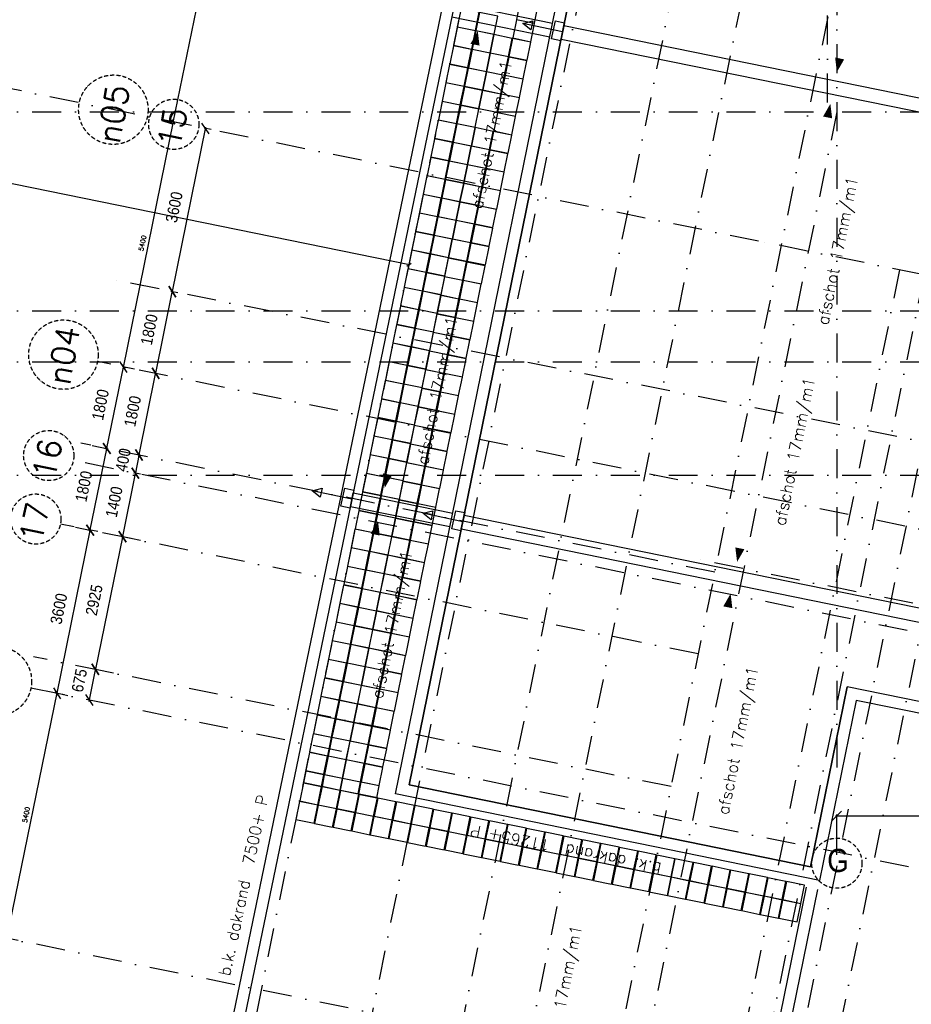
# Model space of a CAD drawing. Extents: x -161991 to 132574, y -998 to 324384.
# Tile 3 of 50: x -122015 to -102754, y 68917 to 90188. Entities that reach past the tile are written whole.
import ezdxf
from ezdxf.enums import TextEntityAlignment as Align

# ---------------------------------------------------------------- set-up
doc = ezdxf.new("R2010")
doc.units = 0
doc.header["$LTSCALE"] = 50
doc.header["$MEASUREMENT"] = 0
doc.header["$PDSIZE"] = -1
doc.linetypes.add('DASHDOT', pattern=[25, 12.5, -6.25, 0, -6.25])
doc.linetypes.add('DD1', pattern=[2.66667, 1.66667, -0.5, 0, -0.5])
doc.layers.get('0').update_dxf_attribs({"linetype": 'CONTINUOUS'})
doc.layers.get('DEFPOINTS').update_dxf_attribs({"linetype": 'CONTINUOUS'})
for name, color, linetype in [('A--01A1_ACEER', 1, 'CONTINUOUS'), ('A--L21--', 3, 'CONTINUOUS'), ('A--L27-A2-_DAKEN', 2, 'CONTINUOUS'), ('A--L27A010_OPPERVL-DAK2E', 1, 'CONTINUOUS'), ('A--L27A1_DAKEN', 1, 'CONTINUOUS'), ('A--M$1A-_F123-', 1, 'CONTINUOUS'), ('A--T01A-25_TEKST', 2, 'CONTINUOUS'), ('BETONTEGELS', 1, 'CONTINUOUS'), ('STRAMIEN', 1, 'DD1')]:
    doc.layers.add(name, color=color, linetype=linetype)
doc.styles.add('CITYBLEU', font='txt', dxfattribs={"width": 0.9})
doc.styles.add('HIEMSTRA', font='romans.shx')
doc.dimstyles.get("Standard").update_dxf_attribs({"dimscale": 40, "dimtxt": 2.5, "dimasz": 2, "dimexe": 0.3, "dimexo": 0.3, "dimgap": 2, "dimtad": 1, "dimdec": 0, "dimzin": 0, "dimdsep": 46, "dimtxsty": 'HIEMSTRA', "dimblk1": 'OBLIQUE', "dimblk2": 'OBLIQUE', "dimsah": 1, "dimcen": 0.09, "dimdle": 0.3, "dimclrd": 2, "dimclre": 2, "dimclrt": 3, "dimadec": 0, "dimazin": 0, "dimtfac": 1, "dimtdec": 4, "dimtofl": 0, "dimtmove": 2, "dimatfit": 3, "dimldrblk": 'OBLIQUE', "dimfxl": 0, "dimtvp": 625, "dimtolj": 1, "dimtzin": 0, "dimarcsym": 0})

# ---------------------------------------------------------------- blocks, each defined once
blk = doc.blocks.new('_OBLIQUE')
at = {"color": 0, "linetype": 'ByBlock'}
blk.add_line((-0.5, -0.5), (0.5, 0.5), dxfattribs=at)
blk = doc.blocks.new('*D174')
at = {"color": 2, "linetype": 'ByBlock'}
for p, q in [((-65670, 5169), (-64587, 10484)), ((-64352, 10424), (-64601, 10474)), ((-65430, 5132), (-65679, 5183))]:
    blk.add_line(p, q, dxfattribs=at)
at = {"layer": 'DEFPOINTS', "color": 0, "linetype": 'ByBlock'}
for p in [(-64590, 10472), (-64340, 10421), (-65418, 5130)]:
    blk.add_point(p, dxfattribs=at)
at = {"color": 2, "linetype": 'ByBlock', "xscale": 80, "yscale": 80, "zscale": 80}
for p, rotation in [((-64590, 10472), 78.48629033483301), ((-65667, 5181), 258.486290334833)]:
    blk.add_blockref('_OBLIQUE', p, dxfattribs=dict(at, rotation=rotation))
at = {"color": 3, "linetype": 'ByBlock', "insert": (-65256, 7852), "char_height": 100, "attachment_point": 5, "rotation": 78.4863, "style": 'HIEMSTRA'}
blk.add_mtext('\\A1;5400', dxfattribs=at)
blk = doc.blocks.new('*D177')
at = {"color": 2, "linetype": 'ByBlock'}
for p, q in [((-66748, -122), (-65665, 5192)), ((-65430, 5132), (-65679, 5183)), ((-66508, -159), (-66757, -108))]:
    blk.add_line(p, q, dxfattribs=at)
at = {"layer": 'DEFPOINTS', "color": 0, "linetype": 'ByBlock'}
for p in [(-65667, 5181), (-65418, 5130), (-66496, -161)]:
    blk.add_point(p, dxfattribs=at)
at = {"color": 2, "linetype": 'ByBlock', "xscale": 80, "yscale": 80, "zscale": 80}
for p, rotation in [((-65667, 5181), 78.48629033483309), ((-66745, -111), 258.4862903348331)]:
    blk.add_blockref('_OBLIQUE', p, dxfattribs=dict(at, rotation=rotation))
at = {"color": 3, "linetype": 'ByBlock', "insert": (-66334, 2561), "char_height": 100, "attachment_point": 5, "rotation": 78.4863, "style": 'HIEMSTRA'}
blk.add_mtext('\\A1;5400', dxfattribs=at)
blk = doc.blocks.new('*D178')
at = {"color": 2, "linetype": 'ByBlock'}
for p, q in [((-69263, -12469), (-68180, -7154)), ((-67945, -7214), (-68194, -7163)), ((-69023, -12506), (-69272, -12455))]:
    blk.add_line(p, q, dxfattribs=at)
at = {"layer": 'DEFPOINTS', "color": 0, "linetype": 'ByBlock'}
for p in [(-68182, -7166), (-67933, -7217), (-69011, -12508)]:
    blk.add_point(p, dxfattribs=at)
at = {"color": 2, "linetype": 'ByBlock', "xscale": 80, "yscale": 80, "zscale": 80}
for p, rotation in [((-68182, -7166), 78.48629033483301), ((-69260, -12457), 258.486290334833)]:
    blk.add_blockref('_OBLIQUE', p, dxfattribs=dict(at, rotation=rotation))
at = {"color": 3, "linetype": 'ByBlock', "insert": (-68849, -9786), "char_height": 100, "attachment_point": 5, "rotation": 78.4863, "style": 'HIEMSTRA'}
blk.add_mtext('\\A1;5400', dxfattribs=at)
blk = doc.blocks.new('*D197')
at = {"color": 2, "linetype": 'ByBlock'}
for p, q in [((-104056, 12988), (-104457, 11023)), ((-104466, 11037), (-73652, 4760)), ((-60569, 2095), (-73057, 4639)), ((-60182, 4051), (-60583, 2086))]:
    blk.add_line(p, q, dxfattribs=at)
at = {"layer": 'DEFPOINTS', "color": 0, "linetype": 'ByBlock'}
for p in [(-104054, 13000), (-60180, 4063), (-60580, 2098)]:
    blk.add_point(p, dxfattribs=at)
at = {"color": 2, "linetype": 'ByBlock', "xscale": 80, "yscale": 80, "zscale": 80}
for p, rotation in [((-104454, 11035), 168.4862903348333), ((-60580, 2098), 348.4862903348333)]:
    blk.add_blockref('_OBLIQUE', p, dxfattribs=dict(at, rotation=rotation))
at = {"color": 3, "linetype": 'ByBlock', "insert": (-73354, 4700), "char_height": 100, "attachment_point": 5, "rotation": 348.4863, "style": 'HIEMSTRA'}
blk.add_mtext('\\A1;44775', dxfattribs=at)
blk = doc.blocks.new('*D235')
at = {"color": 1, "linetype": 'ByBlock'}
for p, q in [((-51335, -10649), (-51335, -9782)), ((-45635, -10649), (-45635, -9782)), ((-51365, -9812), (-45605, -9812))]:
    blk.add_line(p, q, dxfattribs=at)
at = {"layer": 'DEFPOINTS', "color": 0, "linetype": 'ByBlock'}
for p in [(-45635, -9812), (-51335, -10679), (-45635, -10679)]:
    blk.add_point(p, dxfattribs=at)
at = {"color": 1, "linetype": 'ByBlock', "xscale": 200, "yscale": 200, "zscale": 200, "rotation": 180}
blk.add_blockref('_OBLIQUE', (-51335, -9812), dxfattribs=at)
at = {"color": 1, "linetype": 'ByBlock', "xscale": 200, "yscale": 200, "zscale": 200}
blk.add_blockref('_OBLIQUE', (-45635, -9812), dxfattribs=at)
at = {"color": 3, "linetype": 'ByBlock', "insert": (-48485, -9487), "char_height": 250, "attachment_point": 5, "style": 'CITYBLEU'}
blk.add_mtext('\\A1;5700', dxfattribs=at)
blk = doc.blocks.new('*D246')
at = {"color": 1, "linetype": 'ByBlock'}
for p, q in [((-68188, -7195), (-67458, -3609)), ((-67301, -3671), (-67493, -3632)), ((-68019, -7199), (-68212, -7160))]:
    blk.add_line(p, q, dxfattribs=at)
at = {"layer": 'DEFPOINTS', "color": 0, "linetype": 'ByBlock'}
for p in [(-67464, -3638), (-67271, -3677), (-67990, -7205)]:
    blk.add_point(p, dxfattribs=at)
at = {"color": 1, "linetype": 'ByBlock', "xscale": 200, "yscale": 200, "zscale": 200}
for p, rotation in [((-67464, -3638), 78.48629033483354), ((-68182, -7166), 258.4862903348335)]:
    blk.add_blockref('_OBLIQUE', p, dxfattribs=dict(at, rotation=rotation))
at = {"color": 3, "linetype": 'ByBlock', "insert": (-68142, -5337), "char_height": 250, "attachment_point": 5, "rotation": 78.4863, "style": 'CITYBLEU'}
blk.add_mtext('\\A1;3600', dxfattribs=at)
blk = doc.blocks.new('*D247')
at = {"color": 1, "linetype": 'ByBlock'}
for p, q in [((-67470, -3668), (-67099, -1845)), ((-67420, -1810), (-67075, -1880)), ((-67779, -3574), (-67434, -3644))]:
    blk.add_line(p, q, dxfattribs=at)
at = {"layer": 'DEFPOINTS', "color": 0, "linetype": 'ByBlock'}
for p in [(-67449, -1804), (-67105, -1874), (-67809, -3568)]:
    blk.add_point(p, dxfattribs=at)
at = {"color": 1, "linetype": 'ByBlock', "xscale": 200, "yscale": 200, "zscale": 200}
for p, rotation in [((-67105, -1874), 78.48629033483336), ((-67464, -3638), 258.4862903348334)]:
    blk.add_blockref('_OBLIQUE', p, dxfattribs=dict(at, rotation=rotation))
at = {"color": 3, "linetype": 'ByBlock', "insert": (-67603, -2692), "char_height": 250, "attachment_point": 5, "rotation": 78.4863, "style": 'CITYBLEU'}
blk.add_mtext('\\A1;1800', dxfattribs=at)
blk = doc.blocks.new('*D248')
at = {"color": 1, "linetype": 'ByBlock'}
for p, q in [((-67110, -1904), (-66739, -81)), ((-66743, -111), (-66716, -117)), ((-67102, -1875), (-67075, -1880))]:
    blk.add_line(p, q, dxfattribs=at)
at = {"layer": 'DEFPOINTS', "color": 0, "linetype": 'ByBlock'}
for p in [(-66772, -105), (-66745, -111), (-67132, -1869)]:
    blk.add_point(p, dxfattribs=at)
at = {"color": 1, "linetype": 'ByBlock', "xscale": 200, "yscale": 200, "zscale": 200}
for p, rotation in [((-66745, -111), 78.48629033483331), ((-67105, -1874), 258.4862903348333)]:
    blk.add_blockref('_OBLIQUE', p, dxfattribs=dict(at, rotation=rotation))
at = {"color": 3, "linetype": 'ByBlock', "insert": (-67243, -928), "char_height": 250, "attachment_point": 5, "rotation": 78.4863, "style": 'CITYBLEU'}
blk.add_mtext('\\A1;1800', dxfattribs=at)
blk = doc.blocks.new('*D170')
at = {"color": 1, "linetype": 'ByBlock'}
for p, q in [((-66056, -282), (-65685, 1541)), ((-65676, 1509), (-65662, 1506)), ((-66036, -255), (-66021, -258))]:
    blk.add_line(p, q, dxfattribs=at)
at = {"layer": 'DEFPOINTS', "color": 0, "linetype": 'ByBlock'}
for p in [(-65706, 1515, 0), (-65691, 1512), (-66065, -249)]:
    blk.add_point(p, dxfattribs=at)
at = {"color": 1, "linetype": 'ByBlock', "xscale": 200, "yscale": 200, "zscale": 200}
for p, rotation in [((-65691, 1512), 78.48629032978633), ((-66050, -252), 258.4862903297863)]:
    blk.add_blockref('_OBLIQUE', p, dxfattribs=dict(at, rotation=rotation))
at = {"color": 3, "linetype": 'ByBlock', "insert": (-66189, 695), "char_height": 250, "attachment_point": 5, "rotation": 78.4863, "style": 'CITYBLEU'}
blk.add_mtext('\\A1;1800', dxfattribs=at)
blk = doc.blocks.new('*D169')
at = {"color": 1, "linetype": 'ByBlock'}
for p, q in [((-65697, 1482), (-64967, 5068)), ((-64850, 5014), (-65002, 5045)), ((-65569, 1487), (-65721, 1518))]:
    blk.add_line(p, q, dxfattribs=at)
at = {"layer": 'DEFPOINTS', "color": 0, "linetype": 'ByBlock'}
for p in [(-64973, 5039), (-64821, 5008), (-65539, 1481, 0)]:
    blk.add_point(p, dxfattribs=at)
at = {"color": 1, "linetype": 'ByBlock', "xscale": 200, "yscale": 200, "zscale": 200}
for p, rotation in [((-64973, 5039), 78.48629033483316), ((-65691, 1512), 258.4862903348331)]:
    blk.add_blockref('_OBLIQUE', p, dxfattribs=dict(at, rotation=rotation))
at = {"color": 3, "linetype": 'ByBlock', "insert": (-65650, 3340), "char_height": 250, "attachment_point": 5, "rotation": 78.4863, "style": 'CITYBLEU'}
blk.add_mtext('\\A1;3600', dxfattribs=at)
blk = doc.blocks.new('*D265')
at = {"color": 1, "linetype": 'ByBlock'}
for p, q in [((-67110, -1904), (-66739, -81)), ((-66743, -111), (-66716, -117)), ((-67102, -1875), (-67075, -1880))]:
    blk.add_line(p, q, dxfattribs=at)
at = {"layer": 'DEFPOINTS', "color": 0, "linetype": 'ByBlock'}
for p in [(-66772, -105), (-66745, -111), (-67132, -1869)]:
    blk.add_point(p, dxfattribs=at)
at = {"color": 1, "linetype": 'ByBlock', "xscale": 200, "yscale": 200, "zscale": 200}
for p, rotation in [((-66745, -111), 78.48629033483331), ((-67105, -1874), 258.4862903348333)]:
    blk.add_blockref('_OBLIQUE', p, dxfattribs=dict(at, rotation=rotation))
at = {"color": 3, "linetype": 'ByBlock', "insert": (-67243, -928), "char_height": 250, "attachment_point": 5, "rotation": 78.4863, "style": 'CITYBLEU'}
blk.add_mtext('\\A1;1800', dxfattribs=at)
blk = doc.blocks.new('*D266')
at = {"color": 1, "linetype": 'ByBlock'}
for p, q in [((-66404, -1987), (-66496, -2437)), ((-66431, -2012), (-66439, -2010)), ((-66511, -2404), (-66519, -2402))]:
    blk.add_line(p, q, dxfattribs=at)
at = {"layer": 'DEFPOINTS', "color": 0, "linetype": 'ByBlock'}
for p in [(-66401, -2018), (-66490, -2408), (-66481, -2410)]:
    blk.add_point(p, dxfattribs=at)
at = {"color": 1, "linetype": 'ByBlock', "xscale": 200, "yscale": 200, "zscale": 200}
for p, rotation in [((-66410, -2016), 78.48629033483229), ((-66490, -2408), 258.4862903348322)]:
    blk.add_blockref('_OBLIQUE', p, dxfattribs=dict(at, rotation=rotation))
at = {"color": 3, "linetype": 'ByBlock', "insert": (-66752, -2121), "char_height": 250, "attachment_point": 5, "rotation": 78.4863, "style": 'CITYBLEU'}
blk.add_mtext('\\A1;400', dxfattribs=at)
blk = doc.blocks.new('*D267')
at = {"color": 1, "linetype": 'ByBlock'}
for p, q in [((-66133, -2450), (-66424, -3881)), ((-66030, -2502), (-66168, -2473)), ((-66309, -3873), (-66448, -3845))]:
    blk.add_line(p, q, dxfattribs=at)
at = {"layer": 'DEFPOINTS', "color": 0, "linetype": 'ByBlock'}
for p in [(-66000, -2508), (-66418, -3851), (-66280, -3879)]:
    blk.add_point(p, dxfattribs=at)
at = {"color": 1, "linetype": 'ByBlock', "xscale": 200, "yscale": 200, "zscale": 200}
for p, rotation in [((-66139, -2479), 78.48629033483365), ((-66418, -3851), 258.4862903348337)]:
    blk.add_blockref('_OBLIQUE', p, dxfattribs=dict(at, rotation=rotation))
at = {"color": 3, "linetype": 'ByBlock', "insert": (-66597, -3100), "char_height": 250, "attachment_point": 5, "rotation": 78.4863, "style": 'CITYBLEU'}
blk.add_mtext('\\A1;1400', dxfattribs=at)
blk = doc.blocks.new('*D276')
at = {"color": 1, "linetype": 'ByBlock'}
for p, q in [((-65628, -3982), (-66224, -6906)), ((-65246, -4090), (-65664, -4005)), ((-65830, -6956), (-66248, -6871))]:
    blk.add_line(p, q, dxfattribs=at)
at = {"layer": 'DEFPOINTS', "color": 0, "linetype": 'ByBlock'}
for p in [(-65217, -4096), (-66218, -6877), (-65801, -6962)]:
    blk.add_point(p, dxfattribs=at)
at = {"color": 1, "linetype": 'ByBlock', "xscale": 200, "yscale": 200, "zscale": 200}
for p, rotation in [((-65634, -4011), 78.48629033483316), ((-66218, -6877), 258.4862903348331)]:
    blk.add_blockref('_OBLIQUE', p, dxfattribs=dict(at, rotation=rotation))
at = {"color": 3, "linetype": 'ByBlock', "insert": (-66245, -5379), "char_height": 250, "attachment_point": 5, "rotation": 78.4863, "style": 'CITYBLEU'}
blk.add_mtext('\\A1;2925', dxfattribs=at)
blk = doc.blocks.new('*D277')
at = {"color": 1, "linetype": 'ByBlock'}
for p, q in [((-67347, -6617), (-67494, -7337)), ((-67314, -6654), (-67382, -6640)), ((-67449, -7315), (-67517, -7301))]:
    blk.add_line(p, q, dxfattribs=at)
at = {"layer": 'DEFPOINTS', "color": 0, "linetype": 'ByBlock'}
for p in [(-67285, -6660), (-67488, -7307), (-67419, -7321)]:
    blk.add_point(p, dxfattribs=at)
at = {"color": 1, "linetype": 'ByBlock', "xscale": 200, "yscale": 200, "zscale": 200}
for p, rotation in [((-67353, -6646), 78.48629033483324), ((-67488, -7307), 258.4862903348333)]:
    blk.add_blockref('_OBLIQUE', p, dxfattribs=dict(at, rotation=rotation))
at = {"color": 3, "linetype": 'ByBlock', "insert": (-67698, -6886), "char_height": 250, "attachment_point": 5, "rotation": 78.4863, "style": 'CITYBLEU'}
blk.add_mtext('\\A1;675', dxfattribs=at)
blk = doc.blocks.new('STRAM_000')
at = {"layer": 'STRAMIEN', "color": 40, "linetype": 'DASHDOT'}
for p, q in [((-38386.237, 89008.057), (-62761.807, -30655.13)), ((-46284.011, 72280.565), (-67073.319, -29777.141)), ((-43883.366, 71791.277), (-64672.567, -30265.905)), ((-34868.498, 69954.935), (-55807.4, -32837.155)), ((-53026.96, 2605.754), (-108962.956, 14000)), ((-49979.542, 1984.99), (-56558.269, -30310.926)), ((-40234.938, -3571.877, 1.2), (-66964.599, 1770.941, -0.073)), ((-49450.409, 1877.205), (-56343.613, -31962.526)), ((-40067.538, -5544.996), (-67307.428, 3.811)), ((-53974.159, -4549.161), (-67666.713, -1759.968)), ((-54333.443, -6312.94), (-68108.311, -3506.979)), ((-54917.28, -9179.08), (-68692.148, -6373.119)), ((-46113.574, -11661.27), (-68744.566, -7051.303)), ((-47191.427, -16952.606), (-69822.419, -12342.639))]:
    blk.add_line(p, q, dxfattribs=at)
at = {"layer": 'STRAMIEN', "color": 8, "linetype": 'DASHDOT'}
for p, q in [((-51334.938, 28110.192), (-51334.938, -9050)), ((-52143.28, 13957.807), (-60650.747, -27806.575)), ((-50281.514, 13578.563), (-58903.371, -28747.375)), ((-69969.041, 5400), (2000, 5400)), ((-51334.938, 5401.176), (-58315.606, -28867.928)), ((-47404.652, 4600.571), (-54270.768, -29106.187)), ((-39721.089, -104.672), (-53026.96, 2605.754)), ((-69969.041, 1100), (2000, 1100)), ((-69969.041, 0), (2000, 0)), ((-41238.067, -7551.737), (-67828.867, -2135.151)), ((-69969.041, -2450), (2000, -2450)), ((-41118.306, -6963.811), (-54424.177, -4253.385))]:
    blk.add_line(p, q, dxfattribs=at)
at = {"layer": 'STRAMIEN', "color": 40, "linetype": 'DASHDOT'}
blk.add_lwpolyline([(-51533.858, 5601.818), (-51533.858, 13527.506)], dxfattribs=at)
at = {"layer": 'STRAMIEN'}
for centre in [(-66964.483, 5444.848), (-68042.336, 153.513), (-69479.473, -6901.602)]:
    blk.add_circle(centre, 750, dxfattribs=at)
at = {"layer": 'STRAMIEN', "color": 8}
for centre in [(-65658.426, 5129.209), (-68360.097, -2026.939), (-68639.54, -3398.767), (-51334.938, -10833.598)]:
    blk.add_circle(centre, 542.139, dxfattribs=at)
at = {"layer": 'STRAMIEN', "color": 3, "style": 'HIEMSTRA'}
for s, p in [('n05', (-66828.929, 4685.987)), ('n04', (-67906.781, -525.04))]:
    blk.add_text(s, height=500, rotation=80, dxfattribs=at).set_placement(p)
at = {"layer": 'STRAMIEN', "color": 8, "style": 'HIEMSTRA'}
for s, p in [('15', (-65530.11, 4591.926)), ('16', (-68231.781, -2564.222)), ('17', (-68511.225, -3936.05))]:
    blk.add_text(s, height=500, rotation=78.5, dxfattribs=at).set_placement(p)
at = {"layer": 'STRAMIEN', "color": 8, "linetype": 'DASHDOT', "style": 'CITYBLEU', "width": 0.9}
blk.add_text('G', height=500, dxfattribs=at).set_placement((-51542.49, -11023.887))
at = {"layer": 'A--M$1A-_F123-', "linetype": 'Continuous'}
for base, p1, p2, angle, picture, middle in [((-60580.4, 2097.533), (-104053.812, 13000), (-60180.062, 4062.851), 348.4862903, '*D197', (-73354.275, 4699.591)), ((-66489.572, -2407.968), (-66401.435, -2017.707), (-66481.276, -2409.657), 258.4862903, '*D266', (-66751.921, -2121.173)), ((-67487.584, -7307.353), (-67284.589, -6659.841), (-67419.32, -7321.258), 258.4862903, '*D277', (-67698.233, -6885.825))]:
    dim = blk.add_linear_dim(base=base, p1=p1, p2=p2, angle=angle, dimstyle='Standard', dxfattribs=at)
    dim.commit()
    dim.dimension.update_dxf_attribs({"geometry": picture, "text_midpoint": middle, "dimtype": 161})
for p1, p2, distance, picture, middle in [((-65418.119, 5129.852), (-64340.266, 10421.187), 254.373, '*D174', (-65255.83, 7852.241)), ((-66495.972, -161.484), (-65418.119, 5129.852), 254.373, '*D177', (-66333.683, 2560.905)), ((-65539.428, 1480.632, 0.026), (-64820.86, 5008.189), 154.85, '*D169', (-65650.338, 3340.19)), ((-66065.127, -249.248), (-65705.842, 1514.531, -0.003), -14.982, '*D170', (-66189.264, 694.522)), ((-67131.628, -1868.965), (-66772.344, -105.187), -27.675, '*D248', (-67243.328, -927.729)), ((-67808.738, -3568.002), (-67449.454, -1804.224), -352.028, '*D247', (-67602.612, -2691.508)), ((-67989.871, -7205.036), (-67271.302, -3677.479), 196.445, '*D246', (-68141.539, -5337.176)), ((-69010.962, -12507.934), (-67933.109, -7216.598), 254.373, '*D178', (-68848.673, -9785.544))]:
    dim = blk.add_aligned_dim(p1=p1, p2=p2, distance=distance, dimstyle='Standard', dxfattribs=at)
    dim.commit()
    dim.dimension.update_dxf_attribs({"geometry": picture, "text_midpoint": middle})
for p1, p2, distance, picture, middle, set_off in [((-66436.849, -2010.493), (-66077.564, -246.714), -27.675, '*D265', (-66548.548, -1069.257), (694.779, -141.528)), ((-66351.214, -2436.151), (-66630.657, -3807.979), -141.199, '*D267', (-66947.753, -3029.011), (-350.742, 71.447)), ((-66351.612, -3864.821), (-66935.449, -6730.961), -425.975, '*D276', (-67379.393, -5147.995), (-1134.594, 231.118))]:
    dim = blk.add_aligned_dim(p1=p1, p2=p2, distance=distance, dimstyle='Standard', dxfattribs=at)
    dim.commit()
    dim.dimension.update_dxf_attribs({"geometry": picture, "text_midpoint": middle, "insert": set_off})
dim = blk.add_linear_dim(base=(-45634.938, -9812.389), p1=(-51334.938, -10679.102), p2=(-45634.938, -10679.102), dimstyle='Standard', dxfattribs=at)
dim.commit()
dim.dimension.update_dxf_attribs({"geometry": '*D235', "text_midpoint": (-48484.938, -9487.389)})

msp = doc.modelspace()

# ---------------------------------------------------------------- linework, layer by layer
at = {"layer": 'A--01A1_ACEER'}
for p, q in [((-110319.4, 89769.6), (-110259.6, 90063.6)), ((-114870.4, 79674.9), (-114810.5, 79968.8)), ((-112475.1, 79187), (-112415.3, 79480.9))]:
    msp.add_line(p, q, dxfattribs=at)
at = {"layer": 'A--L21--'}
msp.add_line((-98401.2, 74354.8), (-103942.5, 75483.6), dxfattribs=at)
msp.add_lwpolyline([(-103942.5, 75483.6), (-104734.5, 71595.4), (-113896.5, 73461.8), (-106891.4, 107850.9), (-106499.4, 107771.1), (-106519.4, 107673.1), (-105049.4, 107373.7), (-104176, 111681.6)], dxfattribs=at)
at = {"layer": 'A--L27-A2-_DAKEN'}
for p, q in [((-110286.8, 89926.2), (-111147.9, 90107.7)), ((-114837.8, 79831.4), (-115698.9, 80012.9)), ((-112442.5, 79343.5), (-113303.7, 79525))]:
    msp.add_line(p, q, dxfattribs=at)
for points in [[(-111147.9, 90107.7), (-111147.9, 90107.7), (-110931.6, 90164.3), (-110972.9, 89968.6)], [(-110523.8, 89771.7), (-110441.3, 90163.1), (-110245.6, 90121.9), (-110328.1, 89730.5)], [(-115698.9, 80012.9), (-115698.9, 80012.9), (-115482.6, 80069.5), (-115523.8, 79873.8)], [(-115074.7, 79677), (-114992.2, 80068.4), (-114796.5, 80027.1), (-114879, 79635.7)], [(-113303.7, 79525), (-113303.7, 79525), (-113087.3, 79581.6), (-113128.6, 79385.9)], [(-112679.5, 79189.1), (-112597, 79580.5), (-112401.3, 79539.2), (-112483.8, 79147.8)]]:
    msp.add_lwpolyline(points, close=True, dxfattribs=at)
at = {"layer": 'A--L27A010_OPPERVL-DAK2E'}
msp.add_lwpolyline([(-104854.1, 107078.8), (-104854.1, 107078.8), (-106716.3, 107458.1), (-113601.6, 73656.8), (-104929.6, 71890.3), (-104137.6, 75778.4)], dxfattribs=at)
at = {"layer": 'A--L27A1_DAKEN'}
for p, q in [((-111359.3, 97840.2), (-117231.3, 69516.1)), ((-111182.3, 97475.2), (-116986.5, 69465.4)), ((-112618.6, 90544.1), (-110504.5, 90113.5)), ((-112679.4, 90250.4), (-110564.4, 89819.5)), ((-110259.6, 90063.6), (-97020.6, 87366.8)), ((-110319.4, 89769.6), (-97020.6, 87060.7)), ((-114810.5, 79968.8), (-112660.2, 79530.8)), ((-114870.4, 79674.9), (-112720.1, 79236.9)), ((-112415.3, 79480.9), (-98185.4, 76582.3)), ((-112475.1, 79187), (-98245.2, 76288.3))]:
    msp.add_line(p, q, dxfattribs=at)
for points in [[(-98586.3, 74647.6), (-104137.6, 75778.4), (-104929.6, 71890.3), (-113601.6, 73656.8), (-106716.3, 107458.1), (-104854.1, 107078.8), (-103931, 111631.7)], [(-117231.3, 69516.1), (-119165.9, 60180.1), (-107063.1, 60164.1), (-104774.4, 71399.5)], [(-116986.5, 69465.4), (-118858.9, 60429.7), (-107267.3, 60414.4), (-105019.4, 71449.4)]]:
    msp.add_lwpolyline(points, dxfattribs=at)
for points in [[(-103374.3, 93907.3, 0, 0, 0), (-104362, 89056.9, 0, 200, 0), (-104302.1, 89350.9, 0, 0, 0)], [(-113108, 85091.4, 0, 0, 0), (-112119.6, 89941.7, 0, 200, 0), (-112179.5, 89647.8, 0, 0, 0)], [(-105490.1, 83520.6, 0, 0, 0), (-104502.4, 88371.1, 0, 200, 0), (-104562.2, 88077.1, 0, 0, 0)], [(-113141.9, 84924.7, 0, 0, 0), (-114129.7, 80074.2, 0, 200, 0), (-114069.8, 80368.2, 0, 0, 0)], [(-105530, 83324.7, 0, 0, 0), (-106517.7, 78474.2, 0, 200, 0), (-106457.8, 78768.2, 0, 0, 0)], [(-115263.7, 74508.7, 0, 0, 0), (-114275.3, 79359, 0, 200, 0), (-114335.2, 79065.1, 0, 0, 0)], [(-107645.8, 72938, 0, 0, 0), (-106658.1, 77788.4, 0, 200, 0), (-106717.9, 77494.5, 0, 0, 0)], [(-110394, 72337.2, 0, 0, 0), (-111553.9, 66641.3, 0, 200, 0), (-111494, 66935.3, 0, 0, 0)]]:
    msp.add_lwpolyline(points, format="xyseb", dxfattribs=at)
at = {"layer": 'BETONTEGELS'}
for points in [[(-112089.4, 90348.7), (-112481.3, 90428.6), (-112561.2, 90036.6), (-112169.2, 89956.8)], [(-110812.1, 90507), (-111204, 90586.8), (-111283.9, 90194.8), (-110891.9, 90115)], [(-111687.6, 90266.9), (-112079.6, 90346.7), (-112159.4, 89954.8), (-111767.5, 89874.9)], [(-112171.2, 89947), (-112563.2, 90026.8), (-112643, 89634.9), (-112251, 89555)], [(-110893.9, 90105.2), (-111285.9, 90185.1), (-111365.7, 89793.1), (-110973.8, 89713.3)], [(-111769.5, 89865.1), (-112161.4, 89945), (-112241.2, 89553), (-111849.3, 89473.2)], [(-111377.5, 89785.3), (-111769.5, 89865.1), (-111849.3, 89473.2), (-111457.3, 89393.3)], [(-110975.8, 89703.5), (-111367.7, 89783.3), (-111447.5, 89391.4), (-111055.6, 89311.5)], [(-112253, 89545.2), (-112645, 89625.1), (-112724.8, 89233.1), (-112332.9, 89153.3)], [(-111851.3, 89463.4), (-112243.2, 89543.2), (-112323.1, 89151.3), (-111931.1, 89071.4)], [(-111459.3, 89383.5), (-111851.3, 89463.4), (-111931.1, 89071.4), (-111539.2, 88991.6)], [(-111057.6, 89301.7), (-111449.5, 89381.6), (-111529.4, 88989.6), (-111137.4, 88909.8)], [(-112334.9, 89143.5), (-112726.8, 89223.3), (-112806.7, 88831.4), (-112414.7, 88751.5)], [(-111933.1, 89061.6), (-112325.1, 89141.5), (-112404.9, 88749.5), (-112013, 88669.7)], [(-111541.2, 88981.8), (-111933.1, 89061.6), (-112013, 88669.7), (-111621, 88589.8)], [(-111139.4, 88900), (-111531.4, 88979.8), (-111611.2, 88587.9), (-111219.3, 88508)], [(-112416.7, 88741.7), (-112808.7, 88821.6), (-112888.5, 88429.6), (-112496.6, 88349.8)], [(-112015, 88659.9), (-112406.9, 88739.7), (-112486.8, 88347.8), (-112094.8, 88267.9)], [(-111623, 88580), (-112015, 88659.9), (-112094.8, 88267.9), (-111702.9, 88188.1)], [(-111221.3, 88498.2), (-111613.2, 88578.1), (-111693.1, 88186.1), (-111301.1, 88106.3)], [(-112498.6, 88340), (-112890.5, 88419.8), (-112970.3, 88027.9), (-112578.4, 87948)], [(-112096.8, 88258.1), (-112488.8, 88338), (-112568.6, 87946), (-112176.6, 87866.2)], [(-111303.1, 88096.5), (-111695.1, 88176.3), (-111774.9, 87784.4), (-111382.9, 87704.5)], [(-112580.4, 87938.2), (-112972.3, 88018.1), (-113052.2, 87626.1), (-112660.2, 87546.3)], [(-112178.6, 87856.4), (-112570.6, 87936.2), (-112650.4, 87544.3), (-112258.5, 87464.4)], [(-111786.7, 87776.5), (-112178.6, 87856.4), (-112258.5, 87464.4), (-111866.5, 87384.6)], [(-111384.9, 87694.7), (-111776.9, 87774.6), (-111856.7, 87382.6), (-111464.8, 87302.8)], [(-112662.2, 87536.5), (-113054.2, 87616.3), (-113134, 87224.4), (-112742.1, 87144.5)], [(-112260.5, 87454.6), (-112652.4, 87534.5), (-112732.3, 87142.5), (-112340.3, 87062.7)], [(-111868.5, 87374.8), (-112260.5, 87454.6), (-112340.3, 87062.7), (-111948.4, 86982.8)], [(-112744.1, 87134.7), (-113136, 87214.6), (-113215.9, 86822.6), (-112823.9, 86742.8)], [(-111466.8, 87293), (-111858.7, 87372.8), (-111938.6, 86980.9), (-111546.6, 86901)], [(-112342.3, 87052.9), (-112734.3, 87132.7), (-112814.1, 86740.8), (-112422.2, 86660.9)], [(-111950.4, 86973.1), (-112342.3, 87052.9), (-112422.2, 86660.9), (-112030.2, 86581.1)], [(-112825.9, 86733), (-113217.9, 86812.8), (-113297.7, 86420.9), (-112905.7, 86341)], [(-111548.6, 86891.2), (-111940.6, 86971.1), (-112020.4, 86579.1), (-111628.5, 86499.3)], [(-112424.2, 86651.1), (-112816.1, 86731), (-112895.9, 86339), (-112504, 86259.2)], [(-112032.2, 86571.3), (-112424.2, 86651.1), (-112504, 86259.2), (-112112, 86179.3)], [(-112907.7, 86331.2), (-113299.7, 86411.1), (-113379.5, 86019.1), (-112987.6, 85939.3)], [(-111630.5, 86489.5), (-112022.4, 86569.3), (-112102.2, 86177.4), (-111710.3, 86097.5)], [(-112506, 86249.4), (-112897.9, 86329.2), (-112977.8, 85937.3), (-112585.8, 85857.4)], [(-112114, 86169.6), (-112506, 86249.4), (-112585.8, 85857.4), (-112193.9, 85777.6)], [(-111712.3, 86087.7), (-112104.2, 86167.6), (-112184.1, 85775.6), (-111792.1, 85695.8)], [(-112989.6, 85929.5), (-113381.5, 86009.3), (-113461.4, 85617.4), (-113069.4, 85537.5)], [(-112587.8, 85847.6), (-112979.8, 85927.5), (-113059.6, 85535.5), (-112667.7, 85455.7)], [(-112195.9, 85767.8), (-112587.8, 85847.6), (-112667.7, 85455.7), (-112275.7, 85375.9)], [(-111794.1, 85686), (-112186.1, 85765.8), (-112265.9, 85373.9), (-111874, 85294)], [(-113071.4, 85527.7), (-113463.4, 85607.6), (-113543.2, 85215.6), (-113151.3, 85135.8)], [(-112669.7, 85445.9), (-113061.6, 85525.7), (-113141.5, 85133.8), (-112749.5, 85053.9)], [(-112277.7, 85366.1), (-112669.7, 85445.9), (-112749.5, 85053.9), (-112357.6, 84974.1)], [(-111876, 85284.2), (-112267.9, 85364.1), (-112347.8, 84972.1), (-111955.8, 84892.3)], [(-113153.3, 85126), (-113545.2, 85205.8), (-113625, 84813.9), (-113233.1, 84734)], [(-112751.5, 85044.1), (-113143.5, 85124), (-113223.3, 84732), (-112831.3, 84652.2)], [(-112363.7, 84954.9), (-112755.6, 85034.8), (-112835.5, 84642.8), (-112443.5, 84563)], [(-111961.9, 84873.1), (-112353.9, 84952.9), (-112433.7, 84561), (-112041.8, 84481.2)], [(-113235.1, 84724.2), (-113627, 84804.1), (-113706.9, 84412.1), (-113314.9, 84332.3)], [(-112833.3, 84642.4), (-113225.3, 84722.2), (-113305.1, 84330.3), (-112913.2, 84250.4)], [(-112445.5, 84553.2), (-112837.5, 84633), (-112917.3, 84241.1), (-112525.4, 84161.2)], [(-112043.8, 84471.4), (-112435.7, 84551.2), (-112515.6, 84159.2), (-112123.6, 84079.4)], [(-113316.9, 84322.5), (-113708.9, 84402.3), (-113788.7, 84010.4), (-113396.8, 83930.5)], [(-112915.2, 84240.6), (-113307.1, 84320.5), (-113387, 83928.5), (-112995, 83848.7)], [(-112527.4, 84151.4), (-112919.3, 84231.3), (-112999.2, 83839.3), (-112607.2, 83759.5)], [(-112125.6, 84069.6), (-112517.6, 84149.4), (-112597.4, 83757.5), (-112205.5, 83677.7)], [(-113398.8, 83920.7), (-113790.7, 84000.6), (-113870.6, 83608.6), (-113478.6, 83528.8)], [(-112997, 83838.9), (-113389, 83918.7), (-113468.8, 83526.8), (-113076.9, 83446.9)], [(-112609.2, 83749.7), (-113001.2, 83829.5), (-113081, 83437.6), (-112689, 83357.7)], [(-113480.6, 83519), (-113872.5, 83598.8), (-113952.4, 83206.9), (-113560.4, 83127)], [(-112207.5, 83667.9), (-112599.4, 83747.7), (-112679.2, 83355.7), (-112287.3, 83275.9)], [(-113078.8, 83437.1), (-113470.8, 83517), (-113550.6, 83125), (-113158.7, 83045.2)], [(-112691, 83347.9), (-113083, 83427.8), (-113162.8, 83035.8), (-112770.9, 82956)], [(-113562.4, 83117.2), (-113954.4, 83197.1), (-114034.2, 82805.1), (-113642.3, 82725.3)], [(-112289.3, 83266.1), (-112681.2, 83345.9), (-112761.1, 82954), (-112369.1, 82874.2)], [(-113160.7, 83035.4), (-113552.6, 83115.2), (-113632.5, 82723.3), (-113240.5, 82643.4)], [(-112772.9, 82946.2), (-113164.8, 83026), (-113244.7, 82634.1), (-112852.7, 82554.2)], [(-113644.3, 82715.5), (-114036.2, 82795.3), (-114116.1, 82403.4), (-113724.1, 82323.5)], [(-112371.1, 82864.4), (-112763.1, 82944.2), (-112842.9, 82552.2), (-112451, 82472.4)], [(-113242.5, 82633.6), (-113634.5, 82713.5), (-113714.3, 82321.5), (-113322.4, 82241.7)], [(-112854.7, 82544.4), (-113246.7, 82624.3), (-113326.5, 82232.3), (-112934.6, 82152.5)], [(-112453, 82462.6), (-112844.9, 82542.4), (-112924.8, 82150.5), (-112532.8, 82070.7)], [(-113726.1, 82313.7), (-114118.1, 82393.6), (-114197.9, 82001.6), (-113806, 81921.8)], [(-113324.4, 82231.9), (-113716.3, 82311.7), (-113796.2, 81919.8), (-113404.2, 81839.9)], [(-112936.5, 82142.7), (-113328.5, 82222.5), (-113408.3, 81830.6), (-113016.4, 81750.7)], [(-112534.8, 82060.9), (-112926.7, 82140.7), (-113006.6, 81748.7), (-112614.6, 81668.9)], [(-113807.9, 81912), (-114199.9, 81991.8), (-114279.7, 81599.9), (-113887.8, 81520)], [(-113406.2, 81830.1), (-113798.1, 81910), (-113878, 81518), (-113486, 81438.2)], [(-113018.4, 81740.9), (-113410.3, 81820.8), (-113490.2, 81428.8), (-113098.2, 81349)], [(-112616.6, 81659.1), (-113008.6, 81738.9), (-113088.4, 81347), (-112696.5, 81267.2)], [(-113889.8, 81510.2), (-114281.7, 81590.1), (-114361.6, 81198.1), (-113969.6, 81118.3)], [(-113488, 81428.4), (-113880, 81508.2), (-113959.8, 81116.3), (-113567.9, 81036.4)], [(-113100.2, 81339.2), (-113492.2, 81419), (-113572, 81027.1), (-113180.1, 80947.2)], [(-112698.5, 81257.4), (-113090.4, 81337.2), (-113170.3, 80945.2), (-112778.3, 80865.4)], [(-113971.6, 81108.5), (-114363.6, 81188.3), (-114443.4, 80796.4), (-114051.5, 80716.5)], [(-113569.9, 81026.6), (-113961.8, 81106.5), (-114041.7, 80714.5), (-113649.7, 80634.7)], [(-113182.1, 80937.4), (-113574, 81017.3), (-113653.9, 80625.3), (-113261.9, 80545.5)], [(-112780.3, 80855.6), (-113172.3, 80935.4), (-113252.1, 80543.5), (-112860.2, 80463.7)], [(-114053.5, 80706.7), (-114445.4, 80786.6), (-114525.2, 80394.6), (-114133.3, 80314.8)], [(-113651.7, 80624.9), (-114043.7, 80704.7), (-114123.5, 80312.8), (-113731.5, 80232.9)], [(-113263.9, 80535.7), (-113655.8, 80615.5), (-113735.7, 80223.6), (-113343.7, 80143.7)], [(-112862.1, 80453.9), (-113254.1, 80533.7), (-113333.9, 80141.7), (-112942, 80061.9)], [(-114135.3, 80305), (-114527.2, 80384.8), (-114607.1, 79992.9), (-114215.1, 79913)], [(-113733.5, 80223.1), (-114125.5, 80303), (-114205.3, 79911), (-113813.4, 79831.2)], [(-113345.7, 80133.9), (-113737.7, 80213.8), (-113817.5, 79821.8), (-113425.6, 79742)], [(-114217.1, 79903.2), (-114609.1, 79983.1), (-114688.9, 79591.1), (-114297, 79511.3)], [(-112944, 80052.1), (-113335.9, 80131.9), (-113415.8, 79740), (-113023.8, 79660.2)], [(-113815.4, 79821.4), (-114207.3, 79901.2), (-114287.2, 79509.3), (-113895.2, 79429.4)], [(-113427.6, 79732.2), (-113819.5, 79812), (-113899.4, 79420.1), (-113507.4, 79340.2)], [(-114299, 79501.5), (-114690.9, 79581.3), (-114770.8, 79189.4), (-114378.8, 79109.5)], [(-113025.8, 79650.4), (-113417.8, 79730.2), (-113497.6, 79338.2), (-113105.7, 79258.4)], [(-113897.2, 79419.6), (-114289.2, 79499.5), (-114369, 79107.5), (-113977.1, 79027.7)], [(-113507.4, 79340.5), (-113899.3, 79420.3), (-113979.2, 79028.4), (-113587.2, 78948.5)], [(-114380.8, 79099.7), (-114772.8, 79179.6), (-114852.6, 78787.6), (-114460.6, 78707.8)], [(-113105.6, 79258.6), (-113497.6, 79338.5), (-113577.4, 78946.5), (-113185.5, 78866.7)], [(-113979.1, 79017.9), (-114371, 79097.7), (-114450.8, 78705.8), (-114058.9, 78625.9)], [(-113589.2, 78938.7), (-113981.1, 79018.6), (-114061, 78626.6), (-113669, 78546.8)], [(-113187.4, 78856.9), (-113579.4, 78936.7), (-113659.2, 78544.8), (-113267.3, 78464.9)], [(-114462.6, 78698), (-114854.6, 78777.8), (-114934.4, 78385.9), (-114542.5, 78306)], [(-114060.9, 78616.2), (-114452.8, 78696), (-114532.7, 78304), (-114140.7, 78224.2)], [(-113671, 78537), (-114063, 78616.8), (-114142.8, 78224.9), (-113750.9, 78145)], [(-113269.3, 78455.1), (-113661.2, 78535), (-113741.1, 78143), (-113349.1, 78063.2)], [(-114544.5, 78296.2), (-114936.4, 78376.1), (-115016.3, 77984.1), (-114624.3, 77904.3)], [(-114142.7, 78214.4), (-114534.7, 78294.2), (-114614.5, 77902.3), (-114222.6, 77822.4)], [(-113752.9, 78135.2), (-114144.8, 78215.1), (-114224.7, 77823.1), (-113832.7, 77743.3)], [(-113351.1, 78053.4), (-113743.1, 78133.2), (-113822.9, 77741.3), (-113431, 77661.4)], [(-114626.3, 77894.5), (-115018.3, 77974.3), (-115098.1, 77582.4), (-114706.2, 77502.5)], [(-114224.6, 77812.7), (-114616.5, 77892.5), (-114696.4, 77500.5), (-114304.4, 77420.7)], [(-113834.7, 77733.5), (-114226.7, 77813.3), (-114306.5, 77421.4), (-113914.6, 77341.5)], [(-113433, 77651.6), (-113824.9, 77731.5), (-113904.8, 77339.5), (-113512.8, 77259.7)], [(-114708.2, 77492.7), (-115100.1, 77572.6), (-115179.9, 77180.6), (-114788, 77100.8)], [(-114306.4, 77410.9), (-114698.4, 77490.7), (-114778.2, 77098.8), (-114386.2, 77019)], [(-113916.5, 77331.7), (-114308.5, 77411.6), (-114388.3, 77019.6), (-113996.4, 76939.8)], [(-113514.8, 77249.9), (-113906.7, 77329.7), (-113986.6, 76937.8), (-113594.6, 76857.9)], [(-114790, 77091), (-115181.9, 77170.8), (-115261.8, 76778.9), (-114869.8, 76699)], [(-114388.2, 77009.2), (-114780.2, 77089), (-114860, 76697), (-114468.1, 76617.2)], [(-113998.4, 76930), (-114390.3, 77009.8), (-114470.2, 76617.9), (-114078.2, 76538)], [(-113596.6, 76848.2), (-113988.6, 76928), (-114068.4, 76536), (-113676.5, 76456.2)], [(-114871.8, 76689.2), (-115263.8, 76769.1), (-115343.6, 76377.1), (-114951.7, 76297.3)], [(-114470.1, 76607.4), (-114862, 76687.2), (-114941.9, 76295.3), (-114549.9, 76215.5)], [(-114080.2, 76528.2), (-114472.2, 76608.1), (-114552, 76216.1), (-114160.1, 76136.3)], [(-114953.7, 76287.5), (-115345.6, 76367.3), (-115425.5, 75975.4), (-115033.5, 75895.5)], [(-113678.5, 76446.4), (-114070.4, 76526.2), (-114150.3, 76134.3), (-113758.3, 76054.5)], [(-114551.9, 76205.7), (-114943.9, 76285.5), (-115023.7, 75893.5), (-114631.8, 75813.7)], [(-114162.1, 76126.5), (-114554, 76206.3), (-114633.8, 75814.4), (-114241.9, 75734.5)], [(-115035.5, 75885.7), (-115427.5, 75965.6), (-115507.3, 75573.6), (-115115.3, 75493.8)], [(-113760.3, 76044.7), (-114152.3, 76124.5), (-114232.1, 75732.5), (-113840.1, 75652.7)], [(-114633.8, 75803.9), (-115025.7, 75883.7), (-115105.5, 75491.8), (-114713.6, 75412)], [(-114243.9, 75724.7), (-114635.8, 75804.6), (-114715.7, 75412.6), (-114323.7, 75332.8)], [(-115117.3, 75484), (-115509.3, 75563.8), (-115589.1, 75171.9), (-115197.2, 75092)], [(-113842.1, 75642.9), (-114234.1, 75722.7), (-114313.9, 75330.8), (-113922, 75251)], [(-114715.6, 75402.2), (-115107.5, 75482), (-115187.4, 75090), (-114795.4, 75010.2)], [(-114325.7, 75323), (-114717.7, 75402.8), (-114797.5, 75010.9), (-114405.6, 74931)], [(-113924, 75241.2), (-114315.9, 75321), (-114395.8, 74929), (-114003.8, 74849.2)], [(-115199.2, 75082.2), (-115591.1, 75162.1), (-115671, 74770.1), (-115279, 74690.3)], [(-114797.4, 75000.4), (-115189.4, 75080.2), (-115269.2, 74688.3), (-114877.3, 74608.5)], [(-114407.6, 74921.2), (-114799.5, 75001.1), (-114879.4, 74609.1), (-114487.4, 74529.3)], [(-114005.8, 74839.4), (-114397.8, 74919.2), (-114477.6, 74527.3), (-114085.7, 74447.5)], [(-115281, 74680.5), (-115673, 74760.3), (-115752.8, 74368.4), (-115360.9, 74288.5)], [(-114879.3, 74598.7), (-115271.2, 74678.5), (-115351.1, 74286.5), (-114959.1, 74206.7)], [(-114489.4, 74519.5), (-114881.4, 74599.3), (-114961.2, 74207.4), (-114569.2, 74127.5)], [(-114087.7, 74437.7), (-114479.6, 74517.5), (-114559.4, 74125.5), (-114167.5, 74045.7)], [(-115362.8, 74278.7), (-115754.8, 74358.6), (-115834.6, 73966.6), (-115442.7, 73886.8)], [(-114961.1, 74196.9), (-115353.1, 74276.7), (-115432.9, 73884.8), (-115040.9, 73805)], [(-114571.2, 74117.7), (-114963.2, 74197.6), (-115043, 73805.6), (-114651.1, 73725.8)], [(-114169.5, 74035.9), (-114561.4, 74115.7), (-114641.3, 73723.8), (-114249.3, 73644)], [(-115444.7, 73877), (-115836.6, 73956.8), (-115886.2, 73702), (-115496.6, 73622.4)], [(-115042.9, 73795.2), (-115434.9, 73875), (-115484.5, 73619.9), (-115094.8, 73540.3)], [(-115886.2, 73702), (-115966.3, 73310.1), (-115574.4, 73230), (-115494.3, 73621.9)], [(-115484.5, 73619.9), (-115564.6, 73228), (-115172.7, 73147.9), (-115092.6, 73539.9)], [(-114653.1, 73716), (-115045, 73795.8), (-115094.6, 73541), (-114704.9, 73461.4)], [(-114251.3, 73634.2), (-114643.3, 73714), (-114692.9, 73458.9), (-114303.2, 73379.3)], [(-115082.8, 73537.9), (-115162.9, 73145.9), (-114771, 73065.9), (-114690.9, 73457.8)], [(-114681.1, 73455.8), (-114761.2, 73063.9), (-114369.3, 72983.8), (-114289.2, 73375.7)], [(-115968.3, 73300.3), (-116048.4, 72908.4), (-115656.5, 72828.3), (-115576.4, 73220.2)], [(-115566.6, 73218.2), (-115646.7, 72826.3), (-115254.8, 72746.2), (-115174.7, 73138.2)], [(-114279.4, 73373.7), (-114359.5, 72981.8), (-113967.6, 72901.8), (-113887.5, 73293.7)], [(-113877.7, 73291.7), (-113957.8, 72899.8), (-113565.9, 72819.7), (-113485.8, 73211.6)], [(-113476, 73209.6), (-113556.1, 72817.7), (-113164.2, 72737.6), (-113084.1, 73129.5)], [(-115164.9, 73136.1), (-115245, 72744.2), (-114853.1, 72664.2), (-114773, 73056.1)], [(-114763.2, 73054.1), (-114843.3, 72662.2), (-114451.3, 72582.1), (-114371.3, 72974)], [(-114361.5, 72972), (-114441.6, 72580.1), (-114049.6, 72500.1), (-113969.6, 72892)], [(-113074.3, 73127.5), (-113154.4, 72735.6), (-112762.5, 72655.6), (-112682.4, 73047.5)], [(-112672.6, 73045.5), (-112752.7, 72653.6), (-112360.8, 72573.5), (-112280.7, 72965.4)], [(-112270.9, 72963.4), (-112351, 72571.5), (-111959.1, 72491.4), (-111879, 72883.3)], [(-113959.8, 72890), (-114039.8, 72498.1), (-113647.9, 72418), (-113567.9, 72809.9)], [(-113558.1, 72807.9), (-113638.1, 72416), (-113246.2, 72335.9), (-113166.2, 72727.8)], [(-111869.2, 72881.3), (-111949.3, 72489.4), (-111557.4, 72409.4), (-111477.3, 72801.3)], [(-111467.5, 72799.3), (-111547.6, 72407.4), (-111155.7, 72327.3), (-111075.6, 72719.2)], [(-113156.4, 72725.8), (-113236.4, 72333.9), (-112844.5, 72253.9), (-112764.5, 72645.8)], [(-112754.7, 72643.8), (-112834.7, 72251.9), (-112442.8, 72171.8), (-112362.8, 72563.7)], [(-112353, 72561.7), (-112433, 72169.8), (-112041.1, 72089.7), (-111961.1, 72481.6)], [(-111065.8, 72717.2), (-111145.9, 72325.3), (-110754, 72245.3), (-110673.9, 72637.2)], [(-110664.1, 72635.2), (-110744.2, 72243.2), (-110352.3, 72163.2), (-110272.2, 72555.1)], [(-110262.4, 72553.1), (-110342.5, 72161.2), (-109950.5, 72081.1), (-109870.5, 72473)], [(-111951.3, 72479.6), (-112031.3, 72087.7), (-111639.4, 72007.7), (-111559.4, 72399.6)], [(-111549.6, 72397.6), (-111629.6, 72005.7), (-111237.7, 71925.6), (-111157.7, 72317.5)], [(-109860.7, 72471), (-109940.7, 72079.1), (-109548.8, 71999.1), (-109468.8, 72391)], [(-109459, 72389), (-109539, 71997.1), (-109147.1, 71917), (-109067.1, 72308.9)], [(-111147.9, 72315.5), (-111227.9, 71923.6), (-110836, 71843.5), (-110756, 72235.5)], [(-110746.2, 72233.5), (-110826.2, 71841.5), (-110434.3, 71761.5), (-110354.3, 72153.4)], [(-110344.5, 72151.4), (-110424.5, 71759.5), (-110032.6, 71679.4), (-109952.5, 72071.3)], [(-109057.3, 72306.9), (-109137.3, 71915), (-108745.4, 71834.9), (-108665.4, 72226.8)], [(-108655.6, 72224.8), (-108735.6, 71832.9), (-108343.7, 71752.9), (-108263.7, 72144.8)], [(-108253.9, 72142.8), (-108333.9, 71750.9), (-107942, 71670.8), (-107862, 72062.7)], [(-109942.8, 72069.3), (-110022.8, 71677.4), (-109630.9, 71597.4), (-109550.8, 71989.3)], [(-109541, 71987.3), (-109621.1, 71595.4), (-109229.2, 71515.3), (-109149.1, 71907.2)], [(-109139.3, 71905.2), (-109219.4, 71513.3), (-108827.5, 71433.2), (-108747.4, 71825.1)], [(-107862, 72062.7), (-107942, 71670.8), (-107550.1, 71590.7), (-107470.1, 71982.7)], [(-107460.3, 71980.7), (-107540.3, 71588.7), (-107148.4, 71508.7), (-107068.4, 71900.6)], [(-107058.6, 71898.6), (-107138.6, 71506.7), (-106746.7, 71426.6), (-106666.7, 71818.5)], [(-108737.6, 71823.1), (-108817.7, 71431.2), (-108425.8, 71351.2), (-108345.7, 71743.1)], [(-108335.9, 71741.1), (-108416, 71349.2), (-108024.1, 71269.1), (-107944, 71661)], [(-106656.9, 71816.5), (-106736.9, 71424.6), (-106345, 71344.6), (-106265, 71736.5)], [(-106255.2, 71734.5), (-106335.2, 71342.6), (-105943.3, 71262.5), (-105863.2, 71654.4)], [(-107944, 71661), (-108024.1, 71269.1), (-107632.2, 71189), (-107552.1, 71580.9)], [(-107542.3, 71578.9), (-107622.4, 71187), (-107230.5, 71107), (-107150.4, 71498.9)], [(-107140.6, 71496.9), (-107220.7, 71105), (-106828.8, 71024.9), (-106748.7, 71416.8)], [(-105853.5, 71652.4), (-105933.5, 71260.5), (-105541.6, 71180.4), (-105461.5, 71572.3)], [(-105451.7, 71570.3), (-105531.8, 71178.4), (-105139.9, 71098.4), (-105059.8, 71490.3)], [(-106738.9, 71414.8), (-106819, 71022.9), (-106427.1, 70942.9), (-106347, 71334.8)], [(-106337.2, 71332.8), (-106417.3, 70940.9), (-106025.4, 70860.8), (-105945.3, 71252.7)], [(-105935.5, 71250.7), (-106015.6, 70858.8), (-105623.7, 70778.7), (-105543.6, 71170.6)], [(-105533.8, 71168.6), (-105613.9, 70776.7), (-105222, 70696.7), (-105141.9, 71088.6)]]:
    msp.add_lwpolyline(points, close=True, dxfattribs=at)

# ---------------------------------------------------------------- block references
msp.add_blockref('STRAM_000', (-53027.8, 82799))

# ---------------------------------------------------------------- texts
at = {"layer": 'A--T01A-25_TEKST', "style": 'HIEMSTRA'}
for s, rotation, p in [('afschot 17mm/m1', 78.48629, (-111376.2, 89275.9)), ('afschot 17mm/m1', 78.48629, (-112552.4, 83747.4)), ('afschot 17mm/m1', 78.48629, (-104832.4, 82432)), ('afschot 17mm/m1', 78.48629, (-113531.9, 78693.2)), ('b.k. dakrand  7500+ P', 77.87909, (-116638.9, 73410.1)), ('b.k. dakrand  11265+ P', 168.4863, (-112253.2, 72800.2)), ('afschot 17mm/m1', 78.48629, (-109868.6, 70599.2))]:
    msp.add_text(s, height=250, rotation=rotation, dxfattribs=at).set_placement(p, align=Align.RIGHT)
for p in [(-104553.6, 83577.2), (-106709.3, 72994.5)]:
    msp.add_text('afschot 17mm/m1', height=250, rotation=78.48629, dxfattribs=at).set_placement(p)

doc.saveas('drawing.dxf')
